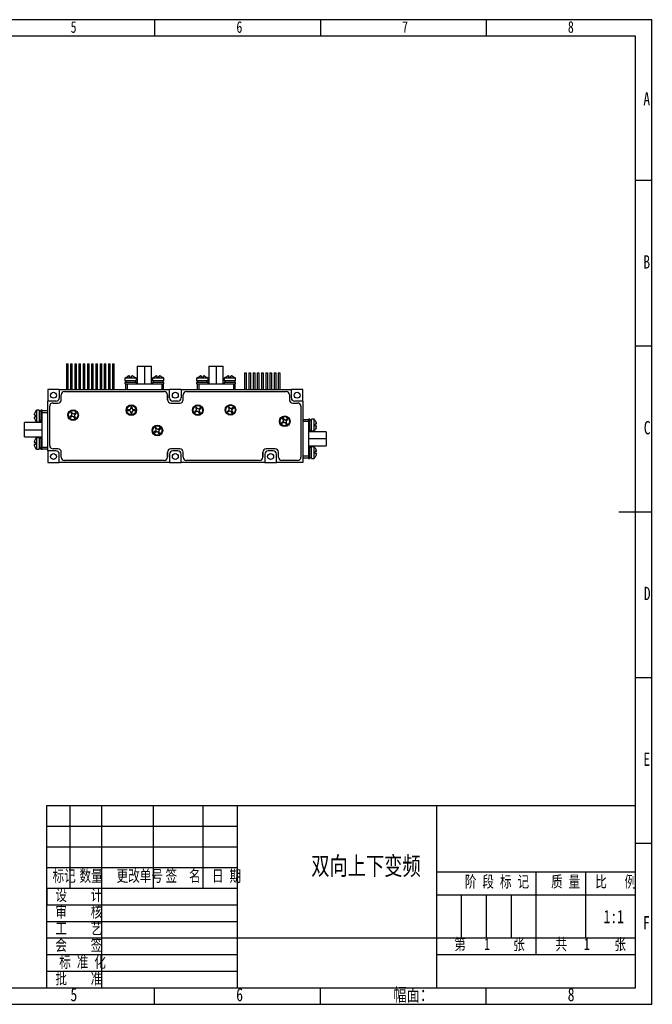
# Model space of a CAD drawing. Header units: millimetres. Extents: x 0 to 420, y 0 to 297.
# Tile 6 of 6: x 229 to 420, y 0 to 297. Entities that reach past the tile are written whole.
import ezdxf

# ---------------------------------------------------------------- set-up
doc = ezdxf.new("R2010")
doc.units = ezdxf.units.MM
doc.linetypes.add('CENTERX2', pattern=[20.32, 12.7, -2.54, 2.54, -2.54])
for name, color, linetype in [('10', 7, 'Continuous'), ('5', 7, 'Continuous'), ('9', 7, 'Continuous'), ('图框文字', 7, 'Continuous')]:
    doc.layers.add(name, color=color, linetype=linetype)
doc.styles.add('SLDTEXTSTYLE0', font='hyswlongfangsong.ttf', dxfattribs={"bigfont": 'bigfont'})
doc.styles.add('SLDTEXTSTYLE1', font='hyswlongfangsong.ttf')

msp = doc.modelspace()

# ---------------------------------------------------------------- linework, layer by layer
at = {"color": 7, "linetype": 'Continuous', "lineweight": 25}
for p, q in [((243.358, 193.174), (243.358, 185.474)), ((243.358, 193.174), (243.858, 193.174)), ((243.858, 185.474), (243.858, 193.174)), ((244.628, 193.174), (244.628, 185.474)), ((244.628, 193.174), (245.128, 193.174)), ((245.128, 185.474), (245.128, 193.174)), ((245.898, 193.174), (245.898, 185.474)), ((245.898, 193.174), (246.398, 193.174)), ((246.398, 185.474), (246.398, 193.174)), ((247.168, 193.174), (247.168, 185.474)), ((247.168, 193.174), (247.668, 193.174)), ((247.668, 185.474), (247.668, 193.174)), ((248.438, 193.174), (248.438, 185.474)), ((248.438, 193.174), (248.938, 193.174)), ((248.938, 185.474), (248.938, 193.174)), ((249.708, 193.174), (249.708, 185.474)), ((249.708, 193.174), (250.208, 193.174)), ((250.208, 185.474), (250.208, 193.174)), ((250.978, 193.174), (250.978, 185.474)), ((250.978, 193.174), (251.478, 193.174)), ((251.478, 185.474), (251.478, 193.174)), ((252.248, 193.174), (252.248, 185.474)), ((252.248, 193.174), (252.748, 193.174)), ((252.748, 185.474), (252.748, 193.174)), ((253.518, 193.174), (253.518, 185.474)), ((253.518, 193.174), (254.018, 193.174)), ((254.018, 185.474), (254.018, 193.174)), ((254.788, 193.174), (254.788, 185.474)), ((254.788, 193.174), (255.288, 193.174)), ((255.288, 185.474), (255.288, 193.174)), ((256.058, 193.174), (256.058, 185.474)), ((256.058, 193.174), (256.558, 193.174)), ((256.558, 185.474), (256.558, 193.174)), ((257.328, 193.174), (257.328, 185.474)), ((257.328, 193.174), (257.828, 193.174)), ((257.828, 185.474), (257.828, 193.174)), ((264.753, 192.474), (264.753, 187.174)), ((264.753, 192.474), (266.903, 192.474)), ((266.903, 192.474), (266.903, 187.174)), ((266.903, 192.474), (269.053, 192.474)), ((269.053, 187.174), (269.053, 192.474)), ((286.383, 192.474), (286.383, 187.174)), ((286.383, 192.474), (288.533, 192.474)), ((288.533, 192.474), (288.533, 187.174)), ((288.533, 192.474), (290.683, 192.474)), ((290.683, 187.174), (290.683, 192.474)), ((297.143, 190.474), (297.143, 185.474)), ((297.143, 190.474), (297.643, 190.474)), ((297.643, 190.474), (297.643, 185.474)), ((298.413, 190.474), (298.413, 185.474)), ((298.413, 190.474), (298.913, 190.474)), ((298.913, 190.474), (298.913, 185.474)), ((299.683, 190.474), (299.683, 185.474)), ((299.683, 190.474), (300.183, 190.474)), ((300.183, 190.474), (300.183, 185.474)), ((300.953, 190.474), (300.953, 185.474)), ((300.953, 190.474), (301.453, 190.474)), ((301.453, 190.474), (301.453, 185.474)), ((302.223, 190.474), (302.223, 185.474)), ((302.223, 190.474), (302.723, 190.474)), ((302.723, 190.474), (302.723, 185.474)), ((303.493, 190.474), (303.493, 185.474)), ((303.493, 190.474), (303.993, 190.474)), ((303.993, 190.474), (303.993, 185.474)), ((304.763, 190.474), (304.763, 185.474)), ((304.763, 190.474), (305.263, 190.474)), ((305.263, 190.474), (305.263, 185.474)), ((306.033, 190.474), (306.033, 185.474)), ((306.033, 190.474), (306.533, 190.474)), ((306.533, 190.474), (306.533, 185.474)), ((307.303, 190.474), (307.303, 185.474)), ((307.303, 190.474), (307.803, 190.474)), ((307.803, 190.474), (307.803, 185.474)), ((261.003, 188.874), (261.003, 188.074)), ((264.503, 188.874), (261.003, 188.874)), ((264.503, 188.074), (261.003, 188.074)), ((261.003, 187.524), (261.003, 187.174)), ((264.503, 187.524), (261.003, 187.524)), ((261.214, 187.174), (261.003, 187.174)), ((261.153, 187.174), (261.153, 185.474)), ((261.214, 187.174), (261.656, 187.174)), ((261.253, 188.074), (261.253, 187.524)), ((261.37, 189.112), (261.369, 189.114)), ((261.37, 189.112), (261.953, 189.435)), ((261.656, 187.174), (261.656, 185.474)), ((261.656, 187.174), (272.151, 187.174)), ((262.453, 189.112), (262.453, 189.435)), ((263.053, 189.112), (263.053, 189.435)), ((263.553, 189.435), (264.137, 189.112)), ((264.253, 187.524), (264.253, 188.074)), ((264.503, 188.074), (264.503, 188.874)), ((264.503, 187.174), (264.503, 187.524)), ((269.303, 188.874), (269.303, 188.074)), ((272.803, 188.874), (269.303, 188.874)), ((272.803, 188.074), (269.303, 188.074)), ((269.303, 187.524), (269.303, 187.174)), ((272.803, 187.524), (269.303, 187.524)), ((269.553, 188.074), (269.553, 187.524)), ((269.67, 189.112), (269.669, 189.114)), ((269.67, 189.112), (270.253, 189.435)), ((270.753, 189.112), (270.753, 189.435)), ((271.353, 189.112), (271.353, 189.435)), ((271.853, 189.435), (272.437, 189.112)), ((272.151, 187.174), (272.151, 185.474)), ((272.151, 187.174), (272.593, 187.174)), ((272.553, 187.524), (272.553, 188.074)), ((272.803, 187.174), (272.593, 187.174)), ((272.653, 185.474), (272.653, 187.174)), ((272.803, 188.074), (272.803, 188.874)), ((272.803, 187.174), (272.803, 187.524)), ((282.633, 188.874), (282.633, 188.074)), ((286.133, 188.874), (282.633, 188.874)), ((286.133, 188.074), (282.633, 188.074)), ((282.633, 187.524), (282.633, 187.174)), ((286.133, 187.524), (282.633, 187.524)), ((282.844, 187.174), (282.633, 187.174)), ((282.783, 187.174), (282.783, 185.474)), ((282.844, 187.174), (283.286, 187.174)), ((282.883, 188.074), (282.883, 187.524)), ((283, 189.112), (282.999, 189.114)), ((283, 189.112), (283.583, 189.435)), ((283.286, 187.174), (283.286, 185.474)), ((283.286, 187.174), (293.781, 187.174)), ((284.083, 189.112), (284.083, 189.435)), ((284.683, 189.112), (284.683, 189.435)), ((285.183, 189.435), (285.767, 189.112)), ((285.883, 187.524), (285.883, 188.074)), ((286.133, 188.074), (286.133, 188.874)), ((286.133, 187.174), (286.133, 187.524)), ((290.933, 188.874), (290.933, 188.074)), ((294.433, 188.874), (290.933, 188.874)), ((294.433, 188.074), (290.933, 188.074)), ((290.933, 187.524), (290.933, 187.174)), ((294.433, 187.524), (290.933, 187.524)), ((291.183, 188.074), (291.183, 187.524)), ((291.3, 189.112), (291.299, 189.114)), ((291.3, 189.112), (291.883, 189.435)), ((292.383, 189.112), (292.383, 189.435)), ((292.983, 189.112), (292.983, 189.435)), ((293.483, 189.435), (294.067, 189.112)), ((293.781, 187.174), (293.781, 185.474)), ((293.781, 187.174), (294.223, 187.174)), ((294.183, 187.524), (294.183, 188.074)), ((294.433, 187.174), (294.223, 187.174)), ((294.283, 185.474), (294.283, 187.174)), ((294.433, 188.074), (294.433, 188.874)), ((294.433, 187.174), (294.433, 187.524)), ((241.233, 185.474), (237.733, 185.474)), ((237.733, 185.474), (237.733, 181.974)), ((241.233, 185.474), (241.233, 182.974)), ((241.233, 185.474), (274.483, 185.474)), ((242.833, 184.874), (272.883, 184.874)), ((242.833, 184.874), (272.883, 184.874)), ((274.483, 182.974), (274.483, 185.474)), ((277.983, 185.474), (274.483, 185.474)), ((277.983, 185.474), (277.983, 182.974)), ((277.983, 185.474), (311.233, 185.474)), ((279.583, 184.874), (309.633, 184.874)), ((279.583, 184.874), (309.633, 184.874)), ((311.233, 182.974), (311.233, 185.474)), ((314.733, 185.474), (311.233, 185.474)), ((314.733, 181.974), (314.733, 185.474)), ((237.733, 166.974), (237.733, 181.974)), ((240.233, 181.974), (237.733, 181.974)), ((239.333, 181.374), (240.833, 181.374)), ((239.333, 181.374), (240.833, 181.374)), ((241.833, 182.374), (241.833, 183.874)), ((241.833, 182.374), (241.833, 183.874)), ((273.883, 183.874), (273.883, 182.374)), ((273.883, 182.374), (273.883, 183.874)), ((274.883, 181.374), (277.583, 181.374)), ((274.883, 181.374), (277.583, 181.374)), ((276.983, 181.974), (275.483, 181.974)), ((278.583, 182.374), (278.583, 183.874)), ((278.583, 182.374), (278.583, 183.874)), ((310.633, 183.874), (310.633, 182.374)), ((310.633, 183.874), (310.633, 182.374)), ((311.633, 181.374), (313.133, 181.374)), ((311.633, 181.374), (313.133, 181.374)), ((314.733, 181.974), (312.233, 181.974)), ((314.733, 181.974), (314.733, 163.474)), ((234.096, 178.838), (233.773, 178.254)), ((235.133, 179.204), (234.333, 179.204)), ((234.333, 179.204), (234.333, 177.454)), ((235.133, 179.204), (235.133, 177.454)), ((235.683, 178.954), (235.133, 178.954)), ((236.033, 179.204), (235.683, 179.204)), ((235.683, 179.204), (235.683, 177.454)), ((236.033, 179.204), (236.033, 178.994)), ((237.733, 179.054), (236.033, 179.054)), ((236.033, 178.552), (236.033, 178.994)), ((236.033, 178.552), (237.733, 178.552)), ((236.033, 168.057), (236.033, 178.552)), ((238.333, 168.574), (238.333, 180.374)), ((238.333, 168.574), (238.333, 180.374)), ((244.943, 178.672), (244.692, 178.508)), ((244.692, 178.508), (244.906, 178.181)), ((244.943, 178.672), (245.157, 178.345)), ((245.22, 178.267), (244.952, 178.092)), ((246.176, 178.414), (245.849, 178.2)), ((246.34, 178.162), (246.176, 178.414)), ((262.318, 179.354), (261.927, 179.354)), ((261.927, 179.354), (261.927, 179.054)), ((262.318, 179.054), (261.927, 179.054)), ((262.418, 179.044), (262.418, 179.364)), ((263.128, 179.754), (262.808, 179.754)), ((263.128, 178.654), (262.808, 178.654)), ((263.118, 180.245), (262.818, 180.245)), ((262.818, 180.245), (262.818, 179.854)), ((262.818, 178.554), (262.818, 178.163)), ((263.118, 180.245), (263.118, 179.854)), ((263.118, 178.554), (263.118, 178.163)), ((263.518, 179.044), (263.518, 179.364)), ((264.008, 179.354), (263.618, 179.354)), ((264.008, 179.054), (263.618, 179.054)), ((264.008, 179.054), (264.008, 179.354)), ((282.385, 178.974), (282.058, 178.76)), ((282.058, 178.76), (282.222, 178.509)), ((282.549, 178.723), (282.222, 178.509)), ((282.567, 180.157), (282.316, 179.993)), ((282.316, 179.993), (282.53, 179.666)), ((282.638, 178.769), (282.463, 179.037)), ((282.567, 180.157), (282.781, 179.83)), ((282.844, 179.752), (282.576, 179.577)), ((283.446, 178.831), (283.178, 178.656)), ((283.241, 178.578), (283.455, 178.251)), ((283.559, 179.371), (283.384, 179.639)), ((283.455, 178.251), (283.706, 178.415)), ((283.8, 179.899), (283.473, 179.685)), ((283.492, 178.742), (283.706, 178.415)), ((283.964, 179.648), (283.637, 179.434)), ((283.964, 179.648), (283.8, 179.899)), ((292.228, 179.066), (291.901, 178.852)), ((291.901, 178.852), (292.065, 178.601)), ((292.392, 178.815), (292.065, 178.601)), ((292.41, 180.249), (292.159, 180.085)), ((292.159, 180.085), (292.373, 179.758)), ((292.481, 178.861), (292.306, 179.129)), ((292.41, 180.249), (292.624, 179.922)), ((292.687, 179.844), (292.419, 179.669)), ((293.289, 178.923), (293.021, 178.748)), ((293.084, 178.669), (293.298, 178.342)), ((293.402, 179.462), (293.227, 179.731)), ((293.298, 178.342), (293.549, 178.506)), ((293.643, 179.99), (293.316, 179.777)), ((293.335, 178.834), (293.549, 178.506)), ((293.807, 179.739), (293.48, 179.526)), ((293.807, 179.739), (293.643, 179.99)), ((314.133, 180.374), (314.133, 165.074)), ((314.133, 180.374), (314.133, 165.074)), ((236.033, 175.454), (230.733, 175.454)), ((230.733, 173.304), (230.733, 175.454)), ((234.096, 177.754), (233.773, 177.754)), ((234.096, 177.154), (233.773, 177.154)), ((233.773, 176.654), (234.096, 176.071)), ((234.096, 176.071), (234.094, 176.07)), ((234.333, 177.454), (234.333, 175.704)), ((234.333, 175.704), (235.133, 175.704)), ((235.133, 177.454), (235.133, 175.704)), ((235.133, 176.215), (235.683, 176.215)), ((235.683, 175.994), (235.133, 175.994)), ((235.133, 175.954), (235.683, 175.954)), ((235.683, 177.454), (235.683, 175.704)), ((235.683, 175.704), (236.033, 175.704)), ((244.761, 177.489), (244.434, 177.275)), ((244.434, 177.275), (244.598, 177.024)), ((244.925, 177.238), (244.598, 177.024)), ((245.014, 177.284), (244.839, 177.552)), ((245.822, 177.346), (245.554, 177.171)), ((245.617, 177.093), (245.831, 176.765)), ((245.935, 177.886), (245.76, 178.154)), ((245.831, 176.765), (246.082, 176.93)), ((245.868, 177.257), (246.082, 176.93)), ((246.34, 178.162), (246.013, 177.949)), ((262.818, 178.163), (263.118, 178.163)), ((308.608, 175.631), (308.28, 175.418)), ((308.28, 175.418), (308.444, 175.166)), ((308.772, 175.38), (308.444, 175.166)), ((308.79, 176.815), (308.539, 176.65)), ((308.539, 176.65), (308.753, 176.323)), ((308.861, 175.426), (308.686, 175.694)), ((308.79, 176.815), (309.004, 176.487)), ((309.067, 176.409), (308.799, 176.234)), ((309.669, 175.488), (309.401, 175.313)), ((309.464, 175.235), (309.677, 174.908)), ((309.782, 176.028), (309.607, 176.296)), ((310.023, 176.556), (309.696, 176.342)), ((309.715, 175.399), (309.929, 175.072)), ((310.187, 176.305), (309.86, 176.091)), ((310.187, 176.305), (310.023, 176.556)), ((316.433, 176.324), (314.733, 176.324)), ((316.433, 175.822), (314.733, 175.822)), ((316.783, 176.474), (316.433, 176.474)), ((316.433, 176.264), (316.433, 176.474)), ((316.433, 176.264), (316.433, 175.822)), ((316.433, 175.822), (316.433, 165.327)), ((316.783, 172.974), (316.783, 176.474)), ((317.333, 176.224), (316.783, 176.224)), ((318.133, 176.474), (317.333, 176.474)), ((317.333, 172.974), (317.333, 176.474)), ((318.133, 172.974), (318.133, 176.474)), ((318.371, 176.108), (318.373, 176.109)), ((318.371, 176.108), (318.694, 175.524)), ((230.733, 173.304), (236.033, 173.304)), ((230.733, 171.154), (230.733, 173.304)), ((270.192, 172.861), (269.865, 172.648)), ((269.865, 172.648), (270.029, 172.397)), ((270.356, 172.61), (270.029, 172.397)), ((270.375, 174.045), (270.123, 173.881)), ((270.123, 173.881), (270.337, 173.553)), ((270.445, 172.656), (270.27, 172.925)), ((270.375, 174.045), (270.588, 173.718)), ((270.651, 173.639), (270.383, 173.464)), ((271.253, 172.718), (270.985, 172.543)), ((271.048, 172.465), (271.262, 172.138)), ((271.366, 173.258), (271.191, 173.526)), ((271.262, 172.138), (271.513, 172.302)), ((271.607, 173.786), (271.28, 173.572)), ((271.299, 172.629), (271.513, 172.302)), ((271.771, 173.535), (271.444, 173.321)), ((271.771, 173.535), (271.607, 173.786)), ((309.677, 174.908), (309.929, 175.072)), ((316.433, 172.974), (316.783, 172.974)), ((321.733, 172.724), (316.433, 172.724)), ((316.783, 173.224), (317.333, 173.224)), ((317.333, 172.974), (318.133, 172.974)), ((318.694, 175.024), (318.371, 175.024)), ((318.694, 174.424), (318.371, 174.424)), ((318.694, 173.924), (318.371, 173.341)), ((321.733, 172.724), (321.733, 170.574)), ((230.733, 171.154), (236.033, 171.154)), ((234.096, 170.538), (233.773, 169.954)), ((234.096, 169.454), (233.773, 169.454)), ((235.133, 170.904), (234.333, 170.904)), ((234.333, 170.904), (234.333, 169.154)), ((235.133, 170.904), (235.133, 169.154)), ((235.683, 170.654), (235.133, 170.654)), ((236.033, 170.904), (235.683, 170.904)), ((235.683, 170.904), (235.683, 169.154)), ((321.733, 170.574), (316.433, 170.574)), ((321.733, 170.574), (321.733, 168.424)), ((234.096, 168.854), (233.773, 168.854)), ((233.773, 168.354), (234.096, 167.771)), ((234.096, 167.771), (234.094, 167.77)), ((234.333, 169.154), (234.333, 167.404)), ((234.333, 167.404), (235.133, 167.404)), ((235.133, 169.154), (235.133, 167.404)), ((235.133, 167.915), (235.683, 167.915)), ((235.683, 167.694), (235.133, 167.694)), ((235.133, 167.654), (235.683, 167.654)), ((235.683, 169.154), (235.683, 167.404)), ((235.683, 167.404), (236.033, 167.404)), ((236.033, 168.057), (237.733, 168.057)), ((236.033, 167.615), (236.033, 168.057)), ((236.033, 167.615), (236.033, 167.404)), ((236.033, 167.554), (237.733, 167.554)), ((240.233, 166.974), (237.733, 166.974)), ((237.733, 166.974), (237.733, 163.474)), ((240.833, 167.574), (239.333, 167.574)), ((240.833, 167.574), (239.333, 167.574)), ((241.833, 165.074), (241.833, 166.574)), ((241.833, 165.074), (241.833, 166.574)), ((273.883, 166.574), (273.883, 165.074)), ((273.883, 165.074), (273.883, 166.574)), ((277.583, 167.574), (274.883, 167.574)), ((277.583, 167.574), (274.883, 167.574)), ((276.983, 166.974), (275.483, 166.974)), ((278.583, 165.074), (278.583, 166.574)), ((278.583, 165.074), (278.583, 166.574)), ((302.633, 166.574), (302.633, 165.074)), ((302.633, 165.074), (302.633, 166.574)), ((306.333, 167.574), (303.633, 167.574)), ((306.333, 167.574), (303.633, 167.574)), ((305.733, 166.974), (304.233, 166.974)), ((307.333, 165.074), (307.333, 166.574)), ((307.333, 165.074), (307.333, 166.574)), ((316.433, 168.424), (321.733, 168.424)), ((316.783, 168.174), (316.433, 168.174)), ((316.783, 164.674), (316.783, 168.174)), ((317.333, 167.924), (316.783, 167.924)), ((318.133, 168.174), (317.333, 168.174)), ((317.333, 164.674), (317.333, 168.174)), ((318.133, 164.674), (318.133, 168.174)), ((318.371, 167.808), (318.373, 167.809)), ((318.371, 167.808), (318.694, 167.224)), ((318.694, 166.724), (318.371, 166.724)), ((237.733, 163.474), (241.233, 163.474)), ((241.233, 163.474), (241.233, 165.974)), ((274.483, 163.474), (241.233, 163.474)), ((272.883, 164.074), (242.833, 164.074)), ((272.883, 164.074), (242.833, 164.074)), ((274.483, 165.974), (274.483, 163.474)), ((274.483, 163.474), (277.983, 163.474)), ((277.983, 163.474), (277.983, 165.974)), ((303.233, 163.474), (277.983, 163.474)), ((301.633, 164.074), (279.583, 164.074)), ((301.633, 164.074), (279.583, 164.074)), ((303.233, 165.974), (303.233, 163.474)), ((303.233, 163.474), (306.733, 163.474)), ((306.733, 163.474), (306.733, 165.974)), ((314.733, 163.474), (306.733, 163.474)), ((313.133, 164.074), (308.333, 164.074)), ((313.133, 164.074), (308.333, 164.074)), ((316.433, 165.327), (314.733, 165.327)), ((314.733, 164.824), (316.433, 164.824)), ((316.433, 165.327), (316.433, 164.885)), ((316.433, 164.674), (316.433, 164.885)), ((316.433, 164.674), (316.783, 164.674)), ((316.783, 164.924), (317.333, 164.924)), ((317.333, 164.674), (318.133, 164.674)), ((318.694, 166.124), (318.371, 166.124)), ((318.694, 165.624), (318.371, 165.041))]:
    msp.add_line(p, q, dxfattribs=at)
for centre, radius in [((239.483, 183.724), 0.9), ((276.233, 183.724), 0.9), ((312.983, 183.724), 0.9), ((245.387, 177.719), 1.6), ((245.387, 177.719), 1.4), ((262.968, 179.204), 1.6), ((262.968, 179.204), 1.4), ((283.011, 179.204), 1.6), ((283.011, 179.204), 1.4), ((292.854, 179.296), 1.6), ((292.854, 179.296), 1.4), ((309.234, 175.861), 1.6), ((309.234, 175.861), 1.4), ((270.818, 173.091), 1.6), ((270.818, 173.091), 1.4), ((239.483, 165.224), 0.9), ((276.233, 165.224), 0.9), ((304.983, 165.224), 0.9)]:
    msp.add_circle(centre, radius, dxfattribs=at)
for centre, radius, start, end in [((264.335, 184.549), 5.46, 123.01641, 127.59844), ((261.172, 184.549), 5.46, 52.40156, 56.99019), ((272.635, 184.549), 5.46, 123.01641, 127.59844), ((269.472, 184.549), 5.46, 52.40156, 56.99019), ((285.965, 184.549), 5.46, 123.01641, 127.59844), ((282.802, 184.549), 5.46, 52.40156, 56.99019), ((294.265, 184.549), 5.46, 123.01641, 127.59844), ((291.102, 184.549), 5.46, 52.40156, 56.99019), ((242.833, 183.874), 1, 90, 180), ((242.833, 183.874), 1, 90, 180), ((272.883, 183.874), 1, 0, 90), ((272.883, 183.874), 1, 0, 90), ((279.583, 183.874), 1, 90, 180), ((279.583, 183.874), 1, 90, 180), ((309.633, 183.874), 1, 0, 90), ((309.633, 183.874), 1, 0, 90), ((239.333, 180.374), 1, 90, 180), ((239.333, 180.374), 1, 90, 180), ((240.233, 182.974), 1, 270, 0), ((240.833, 182.374), 1, 270, 0), ((240.833, 182.374), 1, 270, 0), ((274.883, 182.374), 1, 180, 270), ((274.883, 182.374), 1, 180, 270), ((275.483, 182.974), 1, 180, 270), ((276.983, 182.974), 1, 270, 0), ((277.583, 182.374), 1, 270, 0), ((277.583, 182.374), 1, 270, 0), ((311.633, 182.374), 1, 180, 270), ((311.633, 182.374), 1, 180, 270), ((312.233, 182.974), 1, 180, 270), ((313.133, 180.374), 1, 0, 90), ((313.133, 180.374), 1, 0, 90), ((238.659, 175.873), 5.46, 142.40156, 146.99019), ((245.576, 178.618), 0.5, 213.15762, 303.15762), ((262.318, 179.854), 0.5, 270, 0), ((262.318, 178.554), 0.5, 0, 90), ((263.618, 179.854), 0.5, 180, 270), ((263.618, 178.554), 0.5, 90, 180), ((282.111, 179.393), 0.5, 303.15762, 33.15762), ((282.823, 178.304), 0.5, 33.15762, 123.15762), ((283.2, 180.104), 0.5, 213.15762, 303.15762), ((283.911, 179.015), 0.5, 123.15762, 213.15762), ((291.954, 179.484), 0.5, 303.15762, 33.15762), ((292.665, 178.396), 0.5, 33.15762, 123.15762), ((293.043, 180.195), 0.5, 213.15762, 303.15762), ((293.754, 179.107), 0.5, 123.15762, 213.15762), ((238.659, 179.036), 5.46, 213.01641, 217.59844), ((244.487, 177.907), 0.5, 303.15762, 33.15762), ((245.199, 176.819), 0.5, 33.15762, 123.15762), ((246.287, 177.53), 0.5, 123.15762, 213.15762), ((308.334, 176.05), 0.5, 303.15762, 33.15762), ((309.045, 174.962), 0.5, 33.15762, 123.15762), ((309.422, 176.761), 0.5, 213.15762, 303.15762), ((310.133, 175.673), 0.5, 123.15762, 213.15762), ((313.808, 173.143), 5.46, 33.01641, 37.59844), ((269.919, 173.28), 0.5, 303.15762, 33.15762), ((270.63, 172.192), 0.5, 33.15762, 123.15762), ((271.007, 173.991), 0.5, 213.15762, 303.15762), ((271.718, 172.903), 0.5, 123.15762, 213.15762), ((313.808, 176.306), 5.46, 322.40156, 326.99019), ((238.659, 167.573), 5.46, 142.40156, 146.99019), ((238.659, 170.736), 5.46, 213.01641, 217.59844), ((239.333, 168.574), 1, 180, 270), ((239.333, 168.574), 1, 180, 270), ((240.233, 165.974), 1, 0, 90), ((240.833, 166.574), 1, 0, 90), ((240.833, 166.574), 1, 0, 90), ((274.883, 166.574), 1, 90, 180), ((274.883, 166.574), 1, 90, 180), ((275.483, 165.974), 1, 90, 180), ((276.983, 165.974), 1, 0, 90), ((277.583, 166.574), 1, 0, 90), ((277.583, 166.574), 1, 0, 90), ((303.633, 166.574), 1, 90, 180), ((303.633, 166.574), 1, 90, 180), ((304.233, 165.974), 1, 90, 180), ((305.733, 165.974), 1, 0, 90), ((306.333, 166.574), 1, 0, 90), ((306.333, 166.574), 1, 0, 90), ((313.808, 164.843), 5.46, 33.01641, 37.59844), ((242.833, 165.074), 1, 180, 270), ((242.833, 165.074), 1, 180, 270), ((272.883, 165.074), 1, 270, 0), ((272.883, 165.074), 1, 270, 0), ((279.583, 165.074), 1, 180, 270), ((279.583, 165.074), 1, 180, 270), ((301.633, 165.074), 1, 270, 0), ((301.633, 165.074), 1, 270, 0), ((308.333, 165.074), 1, 180, 270), ((308.333, 165.074), 1, 180, 270), ((313.133, 165.074), 1, 270, 0), ((313.133, 165.074), 1, 270, 0), ((313.808, 168.006), 5.46, 322.40156, 326.99019)]:
    msp.add_arc(centre, radius, start, end, dxfattribs=at)
for points, knots in [([(262.453, 189.435), (262.449, 189.459), (262.44, 189.502), (262.369, 189.539), (262.269, 189.543), (262.147, 189.514), (262.04, 189.475), (261.975, 189.445), (261.953, 189.435)], [0, 0, 0, 0, 0.2138622, 0.3936336, 0.574217, 0.736903, 0.9120015, 1, 1, 1, 1]), ([(263.053, 189.112), (262.861, 189.122), (262.66, 189.133), (262.462, 189.113), (262.453, 189.112)], [0, 0, 0, 0, 0.9587009, 1, 1, 1, 1]), ([(263.553, 189.435), (263.5, 189.459), (263.401, 189.502), (263.263, 189.539), (263.157, 189.543), (263.086, 189.514), (263.057, 189.475), (263.054, 189.445), (263.053, 189.435)], [0, 0, 0, 0, 0.2138622, 0.3936336, 0.574217, 0.736903, 0.9120015, 1, 1, 1, 1]), ([(264.138, 189.114), (264.141, 189.118), (264.144, 189.123), (264.138, 189.113), (264.137, 189.112)], [0, 0, 0, 0, 0.9174531, 1, 1, 1, 1]), ([(270.753, 189.435), (270.749, 189.459), (270.74, 189.502), (270.669, 189.539), (270.569, 189.543), (270.447, 189.514), (270.34, 189.475), (270.275, 189.445), (270.253, 189.435)], [0, 0, 0, 0, 0.21386219, 0.39363364, 0.57421705, 0.73690298, 0.91200146, 1, 1, 1, 1]), ([(271.353, 189.112), (271.161, 189.122), (270.96, 189.133), (270.762, 189.113), (270.753, 189.112)], [0, 0, 0, 0, 0.9587009, 1, 1, 1, 1]), ([(271.853, 189.435), (271.8, 189.459), (271.701, 189.502), (271.563, 189.539), (271.457, 189.543), (271.386, 189.514), (271.357, 189.475), (271.354, 189.445), (271.353, 189.435)], [0, 0, 0, 0, 0.2138622, 0.3936336, 0.574217, 0.736903, 0.9120015, 1, 1, 1, 1]), ([(272.438, 189.114), (272.441, 189.118), (272.444, 189.123), (272.438, 189.113), (272.437, 189.112)], [0, 0, 0, 0, 0.9174531, 1, 1, 1, 1]), ([(284.083, 189.435), (284.079, 189.459), (284.07, 189.502), (283.999, 189.539), (283.899, 189.543), (283.777, 189.514), (283.67, 189.475), (283.605, 189.445), (283.583, 189.435)], [0, 0, 0, 0, 0.2138622, 0.3936336, 0.574217, 0.736903, 0.9120015, 1, 1, 1, 1]), ([(284.683, 189.112), (284.491, 189.122), (284.29, 189.133), (284.092, 189.113), (284.083, 189.112)], [0, 0, 0, 0, 0.9587009, 1, 1, 1, 1]), ([(285.183, 189.435), (285.13, 189.459), (285.031, 189.502), (284.893, 189.539), (284.787, 189.543), (284.716, 189.514), (284.687, 189.475), (284.684, 189.445), (284.683, 189.435)], [0, 0, 0, 0, 0.2138622, 0.3936336, 0.574217, 0.736903, 0.9120015, 1, 1, 1, 1]), ([(285.768, 189.114), (285.771, 189.118), (285.774, 189.123), (285.768, 189.113), (285.767, 189.112)], [0, 0, 0, 0, 0.9174531, 1, 1, 1, 1]), ([(292.383, 189.435), (292.379, 189.459), (292.37, 189.502), (292.299, 189.539), (292.199, 189.543), (292.077, 189.514), (291.97, 189.475), (291.905, 189.445), (291.883, 189.435)], [0, 0, 0, 0, 0.21386219, 0.39363364, 0.57421705, 0.73690298, 0.91200146, 1, 1, 1, 1]), ([(292.983, 189.112), (292.791, 189.122), (292.59, 189.133), (292.392, 189.113), (292.383, 189.112)], [0, 0, 0, 0, 0.9587009, 1, 1, 1, 1]), ([(293.483, 189.435), (293.43, 189.459), (293.331, 189.502), (293.193, 189.539), (293.087, 189.543), (293.016, 189.514), (292.987, 189.475), (292.984, 189.445), (292.983, 189.435)], [0, 0, 0, 0, 0.2138622, 0.3936336, 0.574217, 0.736903, 0.9120015, 1, 1, 1, 1]), ([(294.068, 189.114), (294.071, 189.118), (294.074, 189.123), (294.068, 189.113), (294.067, 189.112)], [0, 0, 0, 0, 0.9174531, 1, 1, 1, 1]), ([(233.773, 178.254), (233.749, 178.201), (233.706, 178.102), (233.668, 177.964), (233.665, 177.858), (233.694, 177.787), (233.733, 177.758), (233.763, 177.755), (233.773, 177.754)], [0, 0, 0, 0, 0.2138622, 0.3936336, 0.574217, 0.736903, 0.9120015, 1, 1, 1, 1]), ([(234.094, 178.839), (234.09, 178.842), (234.085, 178.844), (234.095, 178.839), (234.096, 178.838)], [0, 0, 0, 0, 0.9174531, 1, 1, 1, 1]), ([(233.773, 177.154), (233.749, 177.15), (233.706, 177.141), (233.668, 177.07), (233.665, 176.97), (233.694, 176.848), (233.733, 176.741), (233.763, 176.676), (233.773, 176.654)], [0, 0, 0, 0, 0.2138622, 0.3936336, 0.574217, 0.736903, 0.9120015, 1, 1, 1, 1]), ([(234.096, 177.754), (234.086, 177.562), (234.075, 177.361), (234.095, 177.163), (234.096, 177.154)], [0, 0, 0, 0, 0.9587009, 1, 1, 1, 1]), ([(318.694, 175.024), (318.718, 175.029), (318.761, 175.038), (318.798, 175.109), (318.802, 175.209), (318.773, 175.331), (318.734, 175.437), (318.704, 175.503), (318.694, 175.524)], [0, 0, 0, 0, 0.2138622, 0.3936336, 0.574217, 0.736903, 0.9120015, 1, 1, 1, 1]), ([(318.371, 174.424), (318.381, 174.617), (318.392, 174.817), (318.372, 175.016), (318.371, 175.024)], [0, 0, 0, 0, 0.9587009, 1, 1, 1, 1]), ([(318.373, 173.34), (318.377, 173.337), (318.382, 173.334), (318.372, 173.34), (318.371, 173.341)], [0, 0, 0, 0, 0.9174531, 1, 1, 1, 1]), ([(318.694, 173.924), (318.718, 173.978), (318.761, 174.077), (318.798, 174.215), (318.802, 174.321), (318.773, 174.392), (318.734, 174.421), (318.704, 174.424), (318.694, 174.424)], [0, 0, 0, 0, 0.2138622, 0.3936336, 0.574217, 0.736903, 0.9120015, 1, 1, 1, 1]), ([(233.773, 169.954), (233.749, 169.901), (233.706, 169.802), (233.668, 169.664), (233.665, 169.558), (233.694, 169.487), (233.733, 169.458), (233.763, 169.455), (233.773, 169.454)], [0, 0, 0, 0, 0.2138622, 0.3936336, 0.574217, 0.736903, 0.9120015, 1, 1, 1, 1]), ([(234.096, 169.454), (234.086, 169.262), (234.075, 169.061), (234.095, 168.863), (234.096, 168.854)], [0, 0, 0, 0, 0.9587009, 1, 1, 1, 1]), ([(234.094, 170.539), (234.09, 170.542), (234.085, 170.544), (234.095, 170.539), (234.096, 170.538)], [0, 0, 0, 0, 0.9174531, 1, 1, 1, 1]), ([(233.773, 168.854), (233.749, 168.85), (233.706, 168.841), (233.668, 168.77), (233.665, 168.67), (233.694, 168.548), (233.733, 168.441), (233.763, 168.376), (233.773, 168.354)], [0, 0, 0, 0, 0.2138622, 0.3936336, 0.574217, 0.736903, 0.9120015, 1, 1, 1, 1]), ([(238.312, 168.326), (238.325, 168.326), (238.35, 168.326), (238.376, 168.326), (238.388, 168.326)], [0, 0, 0, 0, 0.517637, 1, 1, 1, 1]), ([(238.386, 168.33), (238.403, 168.301), (238.437, 168.243), (238.47, 168.186), (238.487, 168.157)], [0, 0, 0, 0, 0.4996972, 1, 1, 1, 1]), ([(318.371, 166.124), (318.381, 166.317), (318.392, 166.517), (318.372, 166.716), (318.371, 166.724)], [0, 0, 0, 0, 0.9587009, 1, 1, 1, 1]), ([(318.694, 166.724), (318.718, 166.729), (318.761, 166.738), (318.798, 166.809), (318.802, 166.909), (318.773, 167.031), (318.734, 167.137), (318.704, 167.203), (318.694, 167.224)], [0, 0, 0, 0, 0.2138622, 0.3936336, 0.574217, 0.736903, 0.9120015, 1, 1, 1, 1]), ([(318.373, 165.04), (318.377, 165.037), (318.382, 165.034), (318.372, 165.04), (318.371, 165.041)], [0, 0, 0, 0, 0.9174531, 1, 1, 1, 1]), ([(318.694, 165.624), (318.718, 165.678), (318.761, 165.777), (318.798, 165.915), (318.802, 166.021), (318.773, 166.092), (318.734, 166.121), (318.704, 166.124), (318.694, 166.124)], [0, 0, 0, 0, 0.2138622, 0.3936336, 0.574217, 0.736903, 0.9120015, 1, 1, 1, 1])]:
    msp.add_open_spline(points, degree=3, knots=knots, dxfattribs=at)
at = {"layer": '10'}
for p, q in [((237.5, 5), (237.5, 60)), ((237.5, 60), (415, 60)), ((244.5, 35), (244.5, 60)), ((254, 60), (254, 5)), ((269.5, 60), (269.5, 35)), ((284.5, 60), (284.5, 35)), ((295, 5), (295, 60)), ((355, 60), (355, 5)), ((237.5, 53.75), (295, 53.75)), ((237.5, 47.5), (295, 47.5)), ((237.5, 41.25), (295, 41.25)), ((355, 40), (415, 40)), ((385, 40), (385, 15)), ((400, 40), (400, 20.019)), ((237.5, 35), (295, 35)), ((355, 33), (415, 33)), ((362.5, 33), (362.5, 20.019)), ((370, 33), (370, 20.019)), ((237.5, 30.006), (295, 30.006)), ((237.5, 25.013), (295, 25.013)), ((237.5, 20.019), (295, 20.019)), ((295, 20.019), (415, 20.019)), ((237.5, 15.026), (295, 15.026)), ((355, 15), (415, 15)), ((237.5, 10.032), (295, 10.032))]:
    msp.add_line(p, q, dxfattribs=at)
at = {"layer": '5'}
for p, q in [((270, 297), (270, 292)), ((320, 297), (320, 292)), ((370, 297), (370, 292)), ((420, 248.5), (415, 248.5)), ((420, 198.5), (415, 198.5)), ((420, 98.5), (415, 98.5)), ((420, 48.5), (415, 48.5)), ((270, 0), (270, 5)), ((320, 0), (320, 5)), ((370, 0), (370, 5))]:
    msp.add_line(p, q, dxfattribs=at)
at = {"layer": '5', "color": 7, "lineweight": 25}
for p, q in [((415, 292), (25, 292)), ((415, 5), (415, 292)), ((0, 5), (415, 5))]:
    msp.add_line(p, q, dxfattribs=at)
at = {"layer": '5', "lineweight": 25}
msp.add_line((420, 148.5), (410, 148.5), dxfattribs=at)
at = {"layer": '5', "linetype": 'CENTERX2'}
msp.add_line((237.5, 35), (237.5, 30.006), dxfattribs=at)
at = {"layer": '9', "color": 7}
for p, q in [((420, 297), (0, 297)), ((420, 148.5), (420, 297)), ((420, 0), (420, 148.5)), ((0, 0), (420, 0))]:
    msp.add_line(p, q, dxfattribs=at)
at = {"layer": '图框文字'}
msp.add_line((377.5, 33), (377.5, 20.019), dxfattribs=at)

# ---------------------------------------------------------------- texts
at = {"layer": '10'}
for s, insert, char_height, attachment_point, style in [('5', (245.544, 296.552), 3.5, 2, 'SLDTEXTSTYLE1'), ('6', (295.547, 296.552), 3.5, 2, 'SLDTEXTSTYLE1'), ('7', (345.547, 296.552), 3.5, 2, 'SLDTEXTSTYLE1'), ('8', (395.547, 296.552), 3.5, 2, 'SLDTEXTSTYLE1'), ('A', (418.437, 275.12), 4, 2, 'SLDTEXTSTYLE1'), ('B', (418.437, 225.928), 4, 2, 'SLDTEXTSTYLE1'), ('C', (418.56, 175.928), 4, 2, 'SLDTEXTSTYLE1'), ('D', (418.562, 125.928), 4, 2, 'SLDTEXTSTYLE1'), ('E', (418.435, 75.928), 4, 2, 'SLDTEXTSTYLE1'), ('双向上下变频', (333.744, 44.508), 5.5, 2, 'SLDTEXTSTYLE0'), ('F', (418.328, 26.62), 4, 2, 'SLDTEXTSTYLE1'), ('1', (369.372, 19.908), 3.5, 1, 'SLDTEXTSTYLE1'), ('1', (399.48, 19.908), 3.5, 1, 'SLDTEXTSTYLE1'), ('5', (245.622, 4.928), 4, 2, 'SLDTEXTSTYLE1'), ('6', (295.625, 4.928), 4, 2, 'SLDTEXTSTYLE1'), ('幅面：', (348, 4.928), 4, 2, 'SLDTEXTSTYLE0'), ('8', (395.625, 4.928), 4, 2, 'SLDTEXTSTYLE1')]:
    msp.add_mtext(s, dxfattribs=dict(at, insert=insert, char_height=char_height, attachment_point=attachment_point, style=style))
at = {"layer": '10', "color": 7, "char_height": 3.5, "attachment_point": 2, "style": 'SLDTEXTSTYLE0'}
for s, insert in [('标记', (242.697, 40.488)), ('数量', (250.815, 40.488)), ('更改单号', (265.501, 40.488)), ('签  名', (278.556, 40.488)), ('日 期', (291.682, 40.488)), ('阶 段 标 记', (373.262, 38.753)), ('质 量', (393.974, 38.753)), ('比   例', (409.089, 38.753)), ('设    计', (247.122, 34.738)), ('审    核', (247.143, 29.667)), ('工    艺', (247.145, 24.658)), ('会    签', (247.114, 19.642)), ('第        张', (371.008, 19.894)), ('共        张', (401.534, 19.894)), ('标 准 化', (248.249, 14.529)), ('批    准', (247.125, 9.552))]:
    msp.add_mtext(s, dxfattribs=dict(at, insert=insert))
at = {"layer": '图框文字', "insert": (405.419, 28.469), "char_height": 4, "attachment_point": 1, "style": 'SLDTEXTSTYLE1'}
msp.add_mtext('1:1', dxfattribs=at)

doc.saveas('drawing.dxf')
